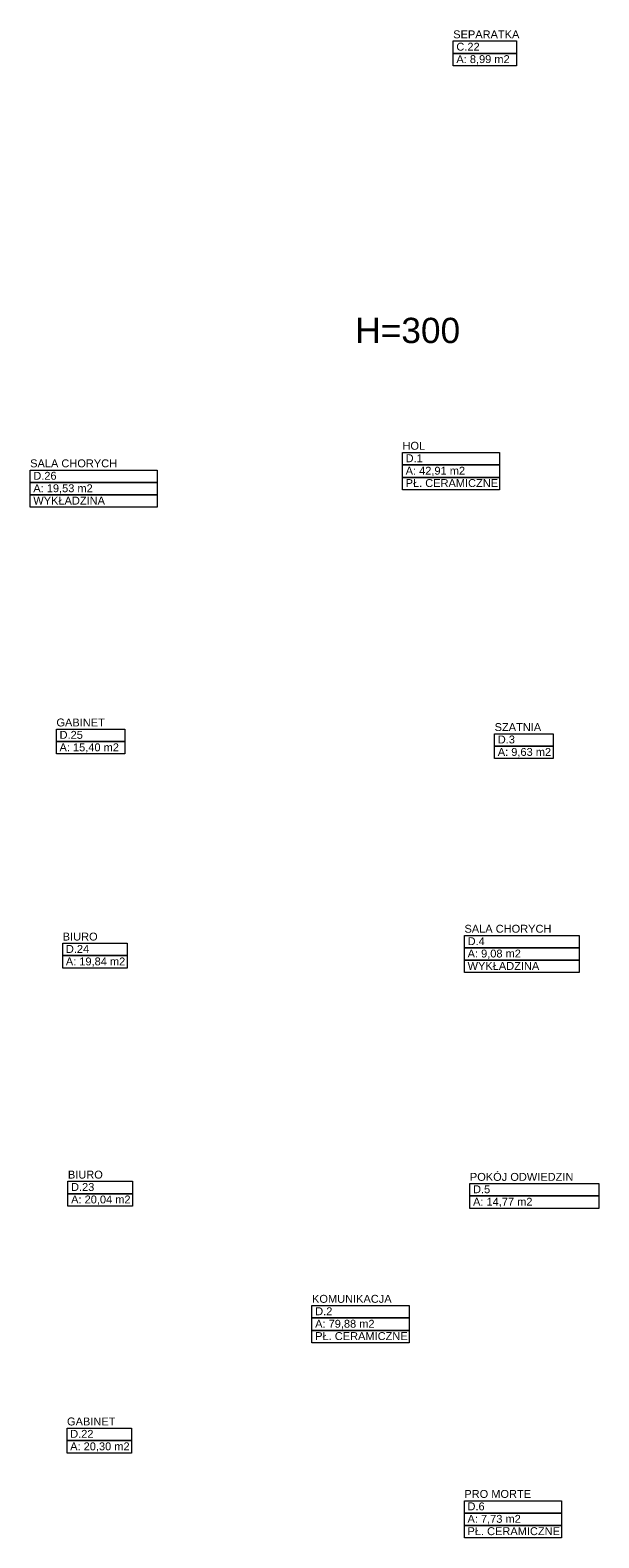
# Model space of a CAD drawing. Header units: millimetres. Extents: x 12683 to 90307, y 30842 to 62253.
# Tile 15 of 152: x 21315 to 22216, y 38771 to 41158. Entities that reach past the tile are written whole.
import ezdxf
from ezdxf.enums import TextEntityAlignment as Align

# ---------------------------------------------------------------- set-up
doc = ezdxf.new("R2010")
doc.units = ezdxf.units.MM
doc.header["$LTSCALE"] = 0.6
doc.layers.add('zzz_podklady_opisy', color=252, linetype='Continuous', lineweight=15)
doc.layers.add('zzzz_mapa', color=252, linetype='Continuous', lineweight=15)
doc.styles.add('GENERATED_STYLE_1', font='ARIAL.TTF')

# ---------------------------------------------------------------- blocks, each defined once
blk = doc.blocks.new('SEPARATKA_C.22_85_2', base_point=(281097, -43524))
at = {"layer": 'zzzz_mapa', "linetype": 'Continuous'}
for p, q in [((280594, -43425), (281599, -43425)), ((280594, -43622), (280594, -43425)), ((281599, -43425), (281599, -43622)), ((281599, -43622), (280594, -43622)), ((280594, -43622), (281599, -43622)), ((280594, -43818), (280594, -43622)), ((281599, -43622), (281599, -43818)), ((281599, -43818), (280594, -43818))]:
    blk.add_line(p, q, dxfattribs=at)
at = {"linetype": 'Continuous', "flags": 1}
for tag in ['ROOM_AREA', 'ROOM_PERIM', 'ROOM_WALLS_SURF', 'ROOM_DOORS_SURF', 'ROOM_WINDS_SURF', 'ROOM_BASELEV', 'ROOM_HEIGHT', 'ROOM_NET_AREA', 'ROOM_REDUCED_AREA', 'ROOM_CALC_AREA', 'ROOM_VOLUME']:
    blk.add_attdef(tag, text='', height=2000, dxfattribs=at).set_placement((281097, -44557), align=Align.BOTTOM_LEFT)
at = {"layer": 'zzzz_mapa', "linetype": 'Continuous', "insert": (280644, -43650), "char_height": 125, "attachment_point": 1, "style": 'GENERATED_STYLE_1'}
blk.add_mtext('{A: 8,99 m2}', dxfattribs=at)
at = {"layer": 'zzzz_mapa', "style": 'GENERATED_STYLE_1'}
for tag, p in [('ROOM_NAME', (280594, -43419)), ('ROOM_NUMBER', (280644, -43616))]:
    blk.add_attdef(tag, text='', height=125, dxfattribs=at).set_placement(p, align=Align.BOTTOM_LEFT)
blk = doc.blocks.new('HOL      _D.1_96_2', base_point=(280558, -50137))
at = {"layer": 'zzzz_mapa', "linetype": 'Continuous'}
for p, q in [((279789, -49941), (281327, -49941)), ((279789, -50137), (279789, -49941)), ((281327, -49941), (281327, -50137)), ((281327, -50137), (279789, -50137)), ((279789, -50137), (281327, -50137)), ((279789, -50334), (279789, -50137)), ((281327, -50334), (279789, -50334)), ((279789, -50334), (281327, -50334)), ((279789, -50530), (279789, -50334)), ((281327, -50137), (281327, -50334)), ((281327, -50334), (281327, -50530)), ((281327, -50530), (279789, -50530))]:
    blk.add_line(p, q, dxfattribs=at)
at = {"linetype": 'Continuous', "flags": 1}
for tag in ['ROOM_AREA', 'ROOM_PERIM', 'ROOM_WALLS_SURF', 'ROOM_DOORS_SURF', 'ROOM_WINDS_SURF', 'ROOM_BASELEV', 'ROOM_HEIGHT', 'ROOM_NET_AREA', 'ROOM_REDUCED_AREA', 'ROOM_CALC_AREA', 'ROOM_VOLUME']:
    blk.add_attdef(tag, text='', height=2000, dxfattribs=at).set_placement((280558, -51170), align=Align.BOTTOM_LEFT)
at = {"layer": 'zzzz_mapa', "linetype": 'Continuous', "insert": (279839, -50166), "char_height": 125, "attachment_point": 1, "style": 'GENERATED_STYLE_1'}
blk.add_mtext('{A: 42,91 m2}', dxfattribs=at)
at = {"layer": 'zzzz_mapa', "style": 'GENERATED_STYLE_1'}
for tag, p in [('ROOM_NAME', (279789, -49935)), ('ROOM_NUMBER', (279839, -50131)), ('basec', (279839, -50524))]:
    blk.add_attdef(tag, text='', height=125, dxfattribs=at).set_placement(p, align=Align.BOTTOM_LEFT)
blk = doc.blocks.new('KOMUNIKACJA_D.2_97_2', base_point=(279125, -63644))
at = {"layer": 'zzzz_mapa', "linetype": 'Continuous'}
for p, q in [((278356, -63448), (279894, -63448)), ((278356, -63644), (278356, -63448)), ((279894, -63448), (279894, -63644)), ((279894, -63644), (278356, -63644)), ((278356, -63644), (279894, -63644)), ((278356, -63841), (278356, -63644)), ((279894, -63644), (279894, -63841)), ((279894, -63841), (278356, -63841)), ((278356, -63841), (279894, -63841)), ((278356, -64037), (278356, -63841)), ((279894, -63841), (279894, -64037)), ((279894, -64037), (278356, -64037))]:
    blk.add_line(p, q, dxfattribs=at)
at = {"linetype": 'Continuous', "flags": 1}
for tag in ['ROOM_AREA', 'ROOM_PERIM', 'ROOM_WALLS_SURF', 'ROOM_DOORS_SURF', 'ROOM_WINDS_SURF', 'ROOM_BASELEV', 'ROOM_HEIGHT', 'ROOM_NET_AREA', 'ROOM_REDUCED_AREA', 'ROOM_CALC_AREA', 'ROOM_VOLUME']:
    blk.add_attdef(tag, text='', height=2000, dxfattribs=at).set_placement((279125, -64677), align=Align.BOTTOM_LEFT)
at = {"layer": 'zzzz_mapa', "linetype": 'Continuous', "insert": (278406, -63673), "char_height": 125, "attachment_point": 1, "style": 'GENERATED_STYLE_1'}
blk.add_mtext('{A: 79,88 m2}', dxfattribs=at)
at = {"layer": 'zzzz_mapa', "style": 'GENERATED_STYLE_1'}
for tag, p in [('ROOM_NAME', (278356, -63442)), ('ROOM_NUMBER', (278406, -63638)), ('basec', (278406, -64031))]:
    blk.add_attdef(tag, text='', height=125, dxfattribs=at).set_placement(p, align=Align.BOTTOM_LEFT)
blk = doc.blocks.new('SZATNIA  _D.3_98_2', base_point=(281714, -54492))
at = {"layer": 'zzzz_mapa', "linetype": 'Continuous'}
for p, q in [((281250, -54394), (282178, -54394)), ((281250, -54591), (281250, -54394)), ((282178, -54394), (282178, -54591)), ((282178, -54591), (281250, -54591)), ((281250, -54591), (282178, -54591)), ((281250, -54787), (281250, -54591)), ((282178, -54591), (282178, -54787)), ((282178, -54787), (281250, -54787))]:
    blk.add_line(p, q, dxfattribs=at)
at = {"linetype": 'Continuous', "flags": 1}
for tag in ['ROOM_AREA', 'ROOM_PERIM', 'ROOM_WALLS_SURF', 'ROOM_DOORS_SURF', 'ROOM_WINDS_SURF', 'ROOM_BASELEV', 'ROOM_HEIGHT', 'ROOM_NET_AREA', 'ROOM_REDUCED_AREA', 'ROOM_CALC_AREA', 'ROOM_VOLUME']:
    blk.add_attdef(tag, text='', height=2000, dxfattribs=at).set_placement((281714, -55526), align=Align.BOTTOM_LEFT)
at = {"layer": 'zzzz_mapa', "linetype": 'Continuous', "insert": (281300, -54619), "char_height": 125, "attachment_point": 1, "style": 'GENERATED_STYLE_1'}
blk.add_mtext('{A: 9,63 m2}', dxfattribs=at)
at = {"layer": 'zzzz_mapa', "style": 'GENERATED_STYLE_1'}
for tag, p in [('ROOM_NAME', (281250, -54388)), ('ROOM_NUMBER', (281300, -54585))]:
    blk.add_attdef(tag, text='', height=125, dxfattribs=at).set_placement(p, align=Align.BOTTOM_LEFT)
blk = doc.blocks.new('SALA CHORYCH          _D.4_99_2', base_point=(281681, -57784))
at = {"layer": 'zzzz_mapa', "linetype": 'Continuous'}
for p, q in [((280772, -57587), (282590, -57587)), ((280772, -57784), (280772, -57587)), ((282590, -57587), (282590, -57784)), ((282590, -57784), (280772, -57784)), ((280772, -57784), (282590, -57784)), ((280772, -57980), (280772, -57784)), ((282590, -57980), (280772, -57980)), ((280772, -57980), (282590, -57980)), ((280772, -58177), (280772, -57980)), ((282590, -57784), (282590, -57980)), ((282590, -57980), (282590, -58177)), ((282590, -58177), (280772, -58177))]:
    blk.add_line(p, q, dxfattribs=at)
at = {"linetype": 'Continuous', "flags": 1}
for tag in ['ROOM_AREA', 'ROOM_PERIM', 'ROOM_WALLS_SURF', 'ROOM_DOORS_SURF', 'ROOM_WINDS_SURF', 'ROOM_BASELEV', 'ROOM_HEIGHT', 'ROOM_NET_AREA', 'ROOM_REDUCED_AREA', 'ROOM_CALC_AREA', 'ROOM_VOLUME']:
    blk.add_attdef(tag, text='', height=2000, dxfattribs=at).set_placement((281681, -58817), align=Align.BOTTOM_LEFT)
at = {"layer": 'zzzz_mapa', "linetype": 'Continuous', "insert": (280822, -57812), "char_height": 125, "attachment_point": 1, "style": 'GENERATED_STYLE_1'}
blk.add_mtext('{A: 9,08 m2}', dxfattribs=at)
at = {"layer": 'zzzz_mapa', "style": 'GENERATED_STYLE_1'}
for tag, p in [('ROOM_NAME', (280772, -57582)), ('ROOM_NUMBER', (280822, -57778)), ('basec', (280822, -58171))]:
    blk.add_attdef(tag, text='', height=125, dxfattribs=at).set_placement(p, align=Align.BOTTOM_LEFT)
blk = doc.blocks.new('POKÓJ ODWIEDZIN         _D.5_100_2', base_point=(281880, -61614))
at = {"layer": 'zzzz_mapa', "linetype": 'Continuous'}
for p, q in [((280858, -61516), (282901, -61516)), ((280858, -61712), (280858, -61516)), ((282901, -61516), (282901, -61712)), ((282901, -61712), (280858, -61712)), ((280858, -61712), (282901, -61712)), ((280858, -61909), (280858, -61712)), ((282901, -61712), (282901, -61909)), ((282901, -61909), (280858, -61909))]:
    blk.add_line(p, q, dxfattribs=at)
at = {"linetype": 'Continuous', "flags": 1}
for tag in ['ROOM_AREA', 'ROOM_PERIM', 'ROOM_WALLS_SURF', 'ROOM_DOORS_SURF', 'ROOM_WINDS_SURF', 'ROOM_BASELEV', 'ROOM_HEIGHT', 'ROOM_NET_AREA', 'ROOM_REDUCED_AREA', 'ROOM_CALC_AREA', 'ROOM_VOLUME']:
    blk.add_attdef(tag, text='', height=2000, dxfattribs=at).set_placement((281880, -62647), align=Align.BOTTOM_LEFT)
at = {"layer": 'zzzz_mapa', "linetype": 'Continuous', "insert": (280908, -61741), "char_height": 125, "attachment_point": 1, "style": 'GENERATED_STYLE_1'}
blk.add_mtext('{A: 14,77 m2}', dxfattribs=at)
at = {"layer": 'zzzz_mapa', "style": 'GENERATED_STYLE_1'}
for tag, p in [('ROOM_NAME', (280858, -61510)), ('ROOM_NUMBER', (280908, -61706))]:
    blk.add_attdef(tag, text='', height=125, dxfattribs=at).set_placement(p, align=Align.BOTTOM_LEFT)
blk = doc.blocks.new('PRO MORTE         _D.6_101_2', base_point=(281538, -66733))
at = {"layer": 'zzzz_mapa', "linetype": 'Continuous'}
for p, q in [((280769, -66537), (282307, -66537)), ((280769, -66733), (280769, -66537)), ((282307, -66537), (282307, -66733)), ((282307, -66733), (280769, -66733)), ((280769, -66733), (282307, -66733)), ((280769, -66929), (280769, -66733)), ((282307, -66733), (282307, -66929)), ((282307, -66929), (280769, -66929)), ((280769, -66929), (282307, -66929)), ((280769, -67126), (280769, -66929)), ((282307, -66929), (282307, -67126)), ((282307, -67126), (280769, -67126))]:
    blk.add_line(p, q, dxfattribs=at)
at = {"linetype": 'Continuous', "flags": 1}
for tag in ['ROOM_AREA', 'ROOM_PERIM', 'ROOM_WALLS_SURF', 'ROOM_DOORS_SURF', 'ROOM_WINDS_SURF', 'ROOM_BASELEV', 'ROOM_HEIGHT', 'ROOM_NET_AREA', 'ROOM_REDUCED_AREA', 'ROOM_CALC_AREA', 'ROOM_VOLUME']:
    blk.add_attdef(tag, text='', height=2000, dxfattribs=at).set_placement((281538, -67766), align=Align.BOTTOM_LEFT)
at = {"layer": 'zzzz_mapa', "linetype": 'Continuous', "insert": (280819, -66762), "char_height": 125, "attachment_point": 1, "style": 'GENERATED_STYLE_1'}
blk.add_mtext('{A: 7,73 m2}', dxfattribs=at)
at = {"layer": 'zzzz_mapa', "style": 'GENERATED_STYLE_1'}
for tag, p in [('ROOM_NAME', (280769, -66531)), ('ROOM_NUMBER', (280819, -66727)), ('basec', (280819, -67120))]:
    blk.add_attdef(tag, text='', height=125, dxfattribs=at).set_placement(p, align=Align.BOTTOM_LEFT)
blk = doc.blocks.new('GABINET _D.22_117_2', base_point=(274987, -65487))
at = {"layer": 'zzzz_mapa', "linetype": 'Continuous'}
for p, q in [((274475, -65389), (275498, -65389)), ((274475, -65586), (274475, -65389)), ((275498, -65389), (275498, -65586)), ((275498, -65586), (274475, -65586)), ((274475, -65586), (275498, -65586)), ((274475, -65782), (274475, -65586)), ((275498, -65586), (275498, -65782)), ((275498, -65782), (274475, -65782))]:
    blk.add_line(p, q, dxfattribs=at)
at = {"linetype": 'Continuous', "flags": 1}
for tag in ['ROOM_AREA', 'ROOM_PERIM', 'ROOM_WALLS_SURF', 'ROOM_DOORS_SURF', 'ROOM_WINDS_SURF', 'ROOM_BASELEV', 'ROOM_HEIGHT', 'ROOM_NET_AREA', 'ROOM_REDUCED_AREA', 'ROOM_CALC_AREA', 'ROOM_VOLUME']:
    blk.add_attdef(tag, text='', height=2000, dxfattribs=at).set_placement((274987, -66521), align=Align.BOTTOM_LEFT)
at = {"layer": 'zzzz_mapa', "linetype": 'Continuous', "insert": (274525, -65614), "char_height": 125, "attachment_point": 1, "style": 'GENERATED_STYLE_1'}
blk.add_mtext('{A: 20,30 m2}', dxfattribs=at)
at = {"layer": 'zzzz_mapa', "style": 'GENERATED_STYLE_1'}
for tag, p in [('ROOM_NAME', (274475, -65383)), ('ROOM_NUMBER', (274525, -65580))]:
    blk.add_attdef(tag, text='', height=125, dxfattribs=at).set_placement(p, align=Align.BOTTOM_LEFT)
blk = doc.blocks.new('BIURO _D.23_118_2', base_point=(275000, -61578))
at = {"layer": 'zzzz_mapa', "linetype": 'Continuous'}
for p, q in [((274489, -61480), (275512, -61480)), ((274489, -61676), (274489, -61480)), ((275512, -61480), (275512, -61676)), ((275512, -61676), (274489, -61676)), ((274489, -61676), (275512, -61676)), ((274489, -61873), (274489, -61676)), ((275512, -61676), (275512, -61873)), ((275512, -61873), (274489, -61873))]:
    blk.add_line(p, q, dxfattribs=at)
at = {"linetype": 'Continuous', "flags": 1}
for tag in ['ROOM_AREA', 'ROOM_PERIM', 'ROOM_WALLS_SURF', 'ROOM_DOORS_SURF', 'ROOM_WINDS_SURF', 'ROOM_BASELEV', 'ROOM_HEIGHT', 'ROOM_NET_AREA', 'ROOM_REDUCED_AREA', 'ROOM_CALC_AREA', 'ROOM_VOLUME']:
    blk.add_attdef(tag, text='', height=2000, dxfattribs=at).set_placement((275000, -62611), align=Align.BOTTOM_LEFT)
at = {"layer": 'zzzz_mapa', "linetype": 'Continuous', "insert": (274539, -61705), "char_height": 125, "attachment_point": 1, "style": 'GENERATED_STYLE_1'}
blk.add_mtext('{A: 20,04 m2}', dxfattribs=at)
at = {"layer": 'zzzz_mapa', "style": 'GENERATED_STYLE_1'}
for tag, p in [('ROOM_NAME', (274489, -61474)), ('ROOM_NUMBER', (274539, -61670))]:
    blk.add_attdef(tag, text='', height=125, dxfattribs=at).set_placement(p, align=Align.BOTTOM_LEFT)
blk = doc.blocks.new('BIURO _D.24_119_2', base_point=(274918, -57809))
at = {"layer": 'zzzz_mapa', "linetype": 'Continuous'}
for p, q in [((274406, -57711), (275430, -57711)), ((274406, -57907), (274406, -57711)), ((275430, -57711), (275430, -57907)), ((275430, -57907), (274406, -57907)), ((274406, -57907), (275430, -57907)), ((274406, -58104), (274406, -57907)), ((275430, -57907), (275430, -58104)), ((275430, -58104), (274406, -58104))]:
    blk.add_line(p, q, dxfattribs=at)
at = {"linetype": 'Continuous', "flags": 1}
for tag in ['ROOM_AREA', 'ROOM_PERIM', 'ROOM_WALLS_SURF', 'ROOM_DOORS_SURF', 'ROOM_WINDS_SURF', 'ROOM_BASELEV', 'ROOM_HEIGHT', 'ROOM_NET_AREA', 'ROOM_REDUCED_AREA', 'ROOM_CALC_AREA', 'ROOM_VOLUME']:
    blk.add_attdef(tag, text='', height=2000, dxfattribs=at).set_placement((274918, -58842), align=Align.BOTTOM_LEFT)
at = {"layer": 'zzzz_mapa', "linetype": 'Continuous', "insert": (274456, -57936), "char_height": 125, "attachment_point": 1, "style": 'GENERATED_STYLE_1'}
blk.add_mtext('{A: 19,84 m2}', dxfattribs=at)
at = {"layer": 'zzzz_mapa', "style": 'GENERATED_STYLE_1'}
for tag, p in [('ROOM_NAME', (274406, -57705)), ('ROOM_NUMBER', (274456, -57901))]:
    blk.add_attdef(tag, text='', height=125, dxfattribs=at).set_placement(p, align=Align.BOTTOM_LEFT)
blk = doc.blocks.new('GABINET       _D.25_120_2', base_point=(274850, -54419))
at = {"layer": 'zzzz_mapa', "linetype": 'Continuous'}
for p, q in [((274306, -54321), (275393, -54321)), ((274306, -54517), (274306, -54321)), ((275393, -54321), (275393, -54517)), ((275393, -54517), (274306, -54517)), ((274306, -54517), (275393, -54517)), ((274306, -54714), (274306, -54517)), ((275393, -54517), (275393, -54714)), ((275393, -54714), (274306, -54714))]:
    blk.add_line(p, q, dxfattribs=at)
at = {"linetype": 'Continuous', "flags": 1}
for tag in ['ROOM_AREA', 'ROOM_PERIM', 'ROOM_WALLS_SURF', 'ROOM_DOORS_SURF', 'ROOM_WINDS_SURF', 'ROOM_BASELEV', 'ROOM_HEIGHT', 'ROOM_NET_AREA', 'ROOM_REDUCED_AREA', 'ROOM_CALC_AREA', 'ROOM_VOLUME']:
    blk.add_attdef(tag, text='', height=2000, dxfattribs=at).set_placement((274850, -55452), align=Align.BOTTOM_LEFT)
at = {"layer": 'zzzz_mapa', "linetype": 'Continuous', "insert": (274356, -54546), "char_height": 125, "attachment_point": 1, "style": 'GENERATED_STYLE_1'}
blk.add_mtext('{A: 15,40 m2}', dxfattribs=at)
at = {"layer": 'zzzz_mapa', "style": 'GENERATED_STYLE_1'}
for tag, p in [('ROOM_NAME', (274306, -54315)), ('ROOM_NUMBER', (274356, -54512))]:
    blk.add_attdef(tag, text='', height=125, dxfattribs=at).set_placement(p, align=Align.BOTTOM_LEFT)
blk = doc.blocks.new('SALA CHORYCH              _D.26_121_2', base_point=(274895, -50415))
at = {"layer": 'zzzz_mapa', "linetype": 'Continuous'}
for p, q in [((273890, -50219), (275901, -50219)), ((273890, -50415), (273890, -50219)), ((275901, -50219), (275901, -50415)), ((275901, -50415), (273890, -50415)), ((273890, -50415), (275901, -50415)), ((273890, -50612), (273890, -50415)), ((275901, -50415), (275901, -50612)), ((275901, -50612), (273890, -50612)), ((273890, -50612), (275901, -50612)), ((273890, -50808), (273890, -50612)), ((275901, -50808), (273890, -50808)), ((275901, -50612), (275901, -50808))]:
    blk.add_line(p, q, dxfattribs=at)
at = {"linetype": 'Continuous', "flags": 1}
for tag in ['ROOM_AREA', 'ROOM_PERIM', 'ROOM_WALLS_SURF', 'ROOM_DOORS_SURF', 'ROOM_WINDS_SURF', 'ROOM_BASELEV', 'ROOM_HEIGHT', 'ROOM_NET_AREA', 'ROOM_REDUCED_AREA', 'ROOM_CALC_AREA', 'ROOM_VOLUME']:
    blk.add_attdef(tag, text='', height=2000, dxfattribs=at).set_placement((274895, -51448), align=Align.BOTTOM_LEFT)
at = {"layer": 'zzzz_mapa', "linetype": 'Continuous', "insert": (273940, -50444), "char_height": 125, "attachment_point": 1, "style": 'GENERATED_STYLE_1'}
blk.add_mtext('{A: 19,53 m2}', dxfattribs=at)
at = {"layer": 'zzzz_mapa', "style": 'GENERATED_STYLE_1'}
for tag, p in [('ROOM_NAME', (273890, -50213)), ('ROOM_NUMBER', (273940, -50409)), ('basec', (273940, -50802))]:
    blk.add_attdef(tag, text='', height=125, dxfattribs=at).set_placement(p, align=Align.BOTTOM_LEFT)

msp = doc.modelspace()

# ---------------------------------------------------------------- block references
at = {"layer": 'zzz_podklady_opisy'}
ref = msp.add_blockref('SEPARATKA_C.22_85_2', (22035.6, 41130.9), dxfattribs=dict(at, xscale=0.1, yscale=0.1, zscale=0.1))
ref.add_attrib('ROOM_NAME', 'SEPARATKA', dxfattribs={"layer": 'zzzz_mapa', "color": 5, "linetype": 'Continuous', "height": 12.5, "style": 'GENERATED_STYLE_1'}).set_placement((21985.3, 41141.3), align=Align.BOTTOM_LEFT)
ref.add_attrib('ROOM_NUMBER', 'C.22', dxfattribs={"layer": 'zzzz_mapa', "color": 5, "linetype": 'Continuous', "height": 12.5, "style": 'GENERATED_STYLE_1'}).set_placement((21990.3, 41121.7), align=Align.BOTTOM_LEFT)
ref = msp.add_blockref('HOL      _D.1_96_2', (21981.8, 40469.5), dxfattribs=dict(at, xscale=0.1, yscale=0.1, zscale=0.1))
ref.add_attrib('ROOM_NAME', 'HOL', dxfattribs={"layer": 'zzzz_mapa', "color": 5, "linetype": 'Continuous', "height": 12.5, "style": 'GENERATED_STYLE_1'}).set_placement((21904.9, 40489.8), align=Align.BOTTOM_LEFT)
ref.add_attrib('ROOM_NUMBER', 'D.1', dxfattribs={"layer": 'zzzz_mapa', "color": 5, "linetype": 'Continuous', "height": 12.5, "style": 'GENERATED_STYLE_1'}).set_placement((21909.9, 40470.1), align=Align.BOTTOM_LEFT)
ref.add_attrib('basec', 'PŁ. CERAMICZNE', dxfattribs={"layer": 'zzzz_mapa', "color": 5, "linetype": 'Continuous', "height": 12.5, "style": 'GENERATED_STYLE_1'}).set_placement((21909.9, 40430.8), align=Align.BOTTOM_LEFT)
ref = msp.add_blockref('SALA CHORYCH              _D.26_121_2', (21415.5, 40441.7), dxfattribs=dict(at, xscale=0.1, yscale=0.1, zscale=0.1))
ref.add_attrib('ROOM_NAME', 'SALA CHORYCH', dxfattribs={"layer": 'zzzz_mapa', "color": 5, "linetype": 'Continuous', "height": 12.5, "style": 'GENERATED_STYLE_1'}).set_placement((21315, 40462), align=Align.BOTTOM_LEFT)
ref.add_attrib('ROOM_NUMBER', 'D.26', dxfattribs={"layer": 'zzzz_mapa', "color": 5, "linetype": 'Continuous', "height": 12.5, "style": 'GENERATED_STYLE_1'}).set_placement((21320, 40442.3), align=Align.BOTTOM_LEFT)
ref.add_attrib('basec', 'WYKŁADZINA', dxfattribs={"layer": 'zzzz_mapa', "color": 5, "linetype": 'Continuous', "height": 12.5, "style": 'GENERATED_STYLE_1'}).set_placement((21320, 40403), align=Align.BOTTOM_LEFT)
ref = msp.add_blockref('GABINET       _D.25_120_2', (21410.9, 40041.3), dxfattribs=dict(at, xscale=0.1, yscale=0.1, zscale=0.1))
ref.add_attrib('ROOM_NAME', 'GABINET', dxfattribs={"layer": 'zzzz_mapa', "color": 5, "linetype": 'Continuous', "height": 12.5, "style": 'GENERATED_STYLE_1'}).set_placement((21356.6, 40051.7), align=Align.BOTTOM_LEFT)
ref.add_attrib('ROOM_NUMBER', 'D.25', dxfattribs={"layer": 'zzzz_mapa', "color": 5, "linetype": 'Continuous', "height": 12.5, "style": 'GENERATED_STYLE_1'}).set_placement((21361.6, 40032.1), align=Align.BOTTOM_LEFT)
ref = msp.add_blockref('SZATNIA  _D.3_98_2', (22097.3, 40034), dxfattribs=dict(at, xscale=0.1, yscale=0.1, zscale=0.1))
ref.add_attrib('ROOM_NAME', 'SZATNIA', dxfattribs={"layer": 'zzzz_mapa', "color": 5, "linetype": 'Continuous', "height": 12.5, "style": 'GENERATED_STYLE_1'}).set_placement((22050.9, 40044.4), align=Align.BOTTOM_LEFT)
ref.add_attrib('ROOM_NUMBER', 'D.3', dxfattribs={"layer": 'zzzz_mapa', "color": 5, "linetype": 'Continuous', "height": 12.5, "style": 'GENERATED_STYLE_1'}).set_placement((22055.9, 40024.8), align=Align.BOTTOM_LEFT)
ref = msp.add_blockref('BIURO _D.24_119_2', (21417.7, 39702.3), dxfattribs=dict(at, xscale=0.1, yscale=0.1, zscale=0.1))
ref.add_attrib('ROOM_NAME', 'BIURO', dxfattribs={"layer": 'zzzz_mapa', "color": 5, "linetype": 'Continuous', "height": 12.5, "style": 'GENERATED_STYLE_1'}).set_placement((21366.6, 39712.7), align=Align.BOTTOM_LEFT)
ref.add_attrib('ROOM_NUMBER', 'D.24', dxfattribs={"layer": 'zzzz_mapa', "color": 5, "linetype": 'Continuous', "height": 12.5, "style": 'GENERATED_STYLE_1'}).set_placement((21371.6, 39693.1), align=Align.BOTTOM_LEFT)
ref = msp.add_blockref('SALA CHORYCH          _D.4_99_2', (22094, 39704.9), dxfattribs=dict(at, xscale=0.1, yscale=0.1, zscale=0.1))
ref.add_attrib('ROOM_NAME', 'SALA CHORYCH', dxfattribs={"layer": 'zzzz_mapa', "color": 5, "linetype": 'Continuous', "height": 12.5, "style": 'GENERATED_STYLE_1'}).set_placement((22003.1, 39725.1), align=Align.BOTTOM_LEFT)
ref.add_attrib('ROOM_NUMBER', 'D.4', dxfattribs={"layer": 'zzzz_mapa', "color": 5, "linetype": 'Continuous', "height": 12.5, "style": 'GENERATED_STYLE_1'}).set_placement((22008.1, 39705.4), align=Align.BOTTOM_LEFT)
ref.add_attrib('basec', 'WYKŁADZINA', dxfattribs={"layer": 'zzzz_mapa', "color": 5, "linetype": 'Continuous', "height": 12.5, "style": 'GENERATED_STYLE_1'}).set_placement((22008.1, 39666.2), align=Align.BOTTOM_LEFT)
ref = msp.add_blockref('BIURO _D.23_118_2', (21426, 39325.4), dxfattribs=dict(at, xscale=0.1, yscale=0.1, zscale=0.1))
ref.add_attrib('ROOM_NAME', 'BIURO', dxfattribs={"layer": 'zzzz_mapa', "color": 5, "linetype": 'Continuous', "height": 12.5, "style": 'GENERATED_STYLE_1'}).set_placement((21374.8, 39335.8), align=Align.BOTTOM_LEFT)
ref.add_attrib('ROOM_NUMBER', 'D.23', dxfattribs={"layer": 'zzzz_mapa', "color": 5, "linetype": 'Continuous', "height": 12.5, "style": 'GENERATED_STYLE_1'}).set_placement((21379.8, 39316.2), align=Align.BOTTOM_LEFT)
ref = msp.add_blockref('POKÓJ ODWIEDZIN         _D.5_100_2', (22113.9, 39321.8), dxfattribs=dict(at, xscale=0.1, yscale=0.1, zscale=0.1))
ref.add_attrib('ROOM_NAME', 'POKÓJ ODWIEDZIN', dxfattribs={"layer": 'zzzz_mapa', "color": 5, "linetype": 'Continuous', "height": 12.5, "style": 'GENERATED_STYLE_1'}).set_placement((22011.7, 39332.2), align=Align.BOTTOM_LEFT)
ref.add_attrib('ROOM_NUMBER', 'D.5', dxfattribs={"layer": 'zzzz_mapa', "color": 5, "linetype": 'Continuous', "height": 12.5, "style": 'GENERATED_STYLE_1'}).set_placement((22016.7, 39312.6), align=Align.BOTTOM_LEFT)
ref = msp.add_blockref('KOMUNIKACJA_D.2_97_2', (21838.4, 39118.8), dxfattribs=dict(at, xscale=0.1, yscale=0.1, zscale=0.1))
ref.add_attrib('ROOM_NAME', 'KOMUNIKACJA', dxfattribs={"layer": 'zzzz_mapa', "color": 5, "linetype": 'Continuous', "height": 12.5, "style": 'GENERATED_STYLE_1'}).set_placement((21761.6, 39139.1), align=Align.BOTTOM_LEFT)
ref.add_attrib('ROOM_NUMBER', 'D.2', dxfattribs={"layer": 'zzzz_mapa', "color": 5, "linetype": 'Continuous', "height": 12.5, "style": 'GENERATED_STYLE_1'}).set_placement((21766.6, 39119.4), align=Align.BOTTOM_LEFT)
ref.add_attrib('basec', 'PŁ. CERAMICZNE', dxfattribs={"layer": 'zzzz_mapa', "color": 5, "linetype": 'Continuous', "height": 12.5, "style": 'GENERATED_STYLE_1'}).set_placement((21766.6, 39080.1), align=Align.BOTTOM_LEFT)
ref = msp.add_blockref('GABINET _D.22_117_2', (21424.6, 38934.5), dxfattribs=dict(at, xscale=0.1, yscale=0.1, zscale=0.1))
ref.add_attrib('ROOM_NAME', 'GABINET', dxfattribs={"layer": 'zzzz_mapa', "color": 5, "linetype": 'Continuous', "height": 12.5, "style": 'GENERATED_STYLE_1'}).set_placement((21373.4, 38944.9), align=Align.BOTTOM_LEFT)
ref.add_attrib('ROOM_NUMBER', 'D.22', dxfattribs={"layer": 'zzzz_mapa', "color": 5, "linetype": 'Continuous', "height": 12.5, "style": 'GENERATED_STYLE_1'}).set_placement((21378.4, 38925.3), align=Align.BOTTOM_LEFT)
ref = msp.add_blockref('PRO MORTE         _D.6_101_2', (22079.8, 38809.9), dxfattribs=dict(at, xscale=0.1, yscale=0.1, zscale=0.1))
ref.add_attrib('ROOM_NAME', 'PRO MORTE', dxfattribs={"layer": 'zzzz_mapa', "color": 5, "linetype": 'Continuous', "height": 12.5, "style": 'GENERATED_STYLE_1'}).set_placement((22002.9, 38830.2), align=Align.BOTTOM_LEFT)
ref.add_attrib('ROOM_NUMBER', 'D.6', dxfattribs={"layer": 'zzzz_mapa', "color": 5, "linetype": 'Continuous', "height": 12.5, "style": 'GENERATED_STYLE_1'}).set_placement((22007.9, 38810.5), align=Align.BOTTOM_LEFT)
ref.add_attrib('basec', 'PŁ. CERAMICZNE', dxfattribs={"layer": 'zzzz_mapa', "color": 5, "linetype": 'Continuous', "height": 12.5, "style": 'GENERATED_STYLE_1'}).set_placement((22007.9, 38771.2), align=Align.BOTTOM_LEFT)

# ---------------------------------------------------------------- texts
at = {"layer": 'zzz_podklady_opisy', "insert": (21913.2, 40682.2), "char_height": 40, "attachment_point": 5, "style": 'GENERATED_STYLE_1'}
msp.add_mtext('{H=300}', dxfattribs=at)

doc.saveas('drawing.dxf')
